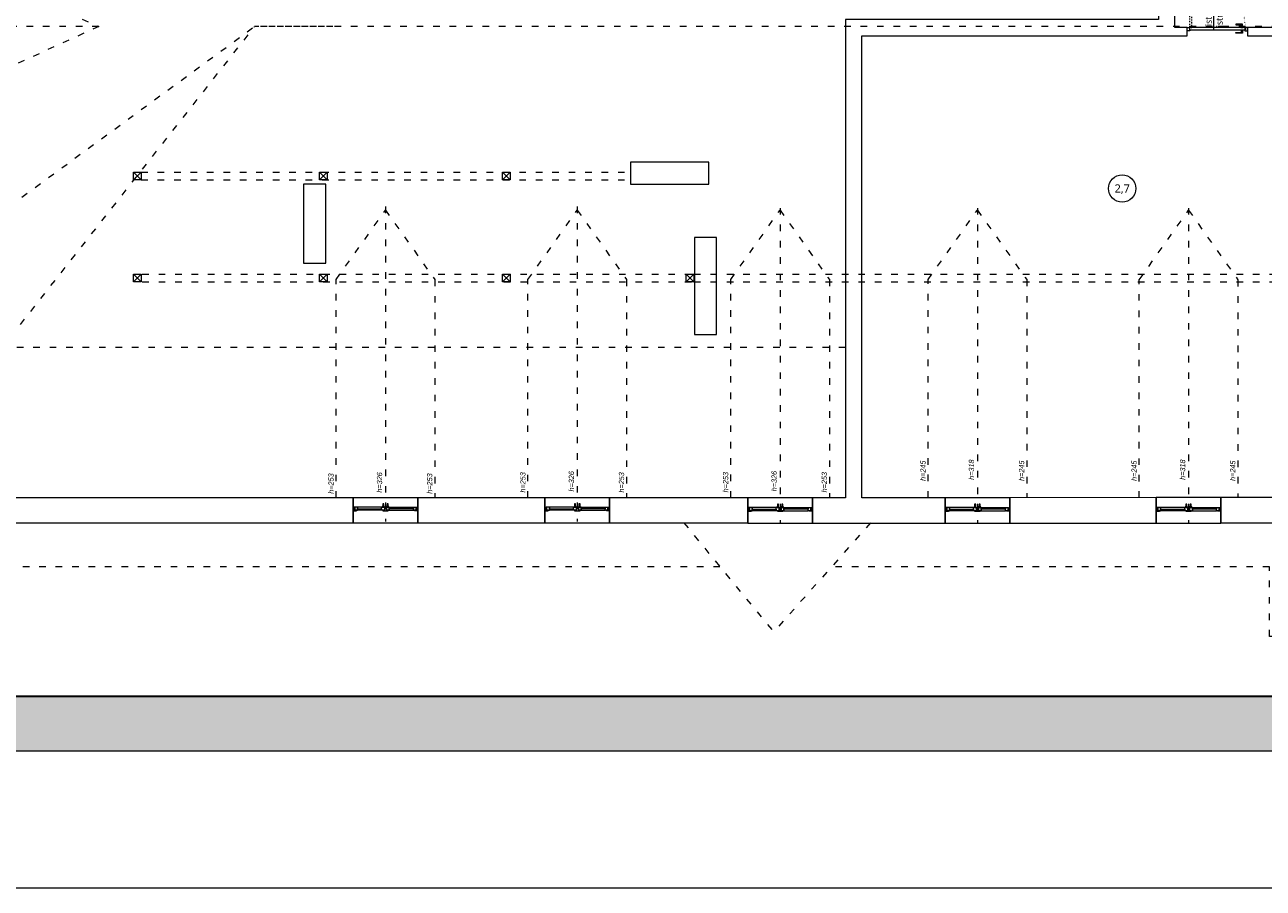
# Model space of a CAD drawing. Header units: millimetres. Extents: x 80301 to 146489, y -78581 to -28273.
# Tile 81 of 135: x 123229 to 125489, y -66786 to -65210. Entities that reach past the tile are written whole.
import ezdxf
from ezdxf.enums import TextEntityAlignment as Align

# ---------------------------------------------------------------- set-up
doc = ezdxf.new("R2010")
doc.units = ezdxf.units.MM
doc.linetypes.add('ACAD_ISO03W100', pattern=[30, 12, -18])
doc.linetypes.add('ACAD_ISO07W100', pattern=[3, 0, -3])
doc.layers.get('0').update_dxf_attribs({"lineweight": 0})
for name, color, linetype, lineweight in [('A-opisram.ART', 250, 'Continuous', 0), ('konstrukcja istn..KF', 252, 'Continuous', 15), ('opis..KF', 250, 'Continuous', 15), ('stolarka_arch', 250, 'Continuous', 5), ('ściany ist..KF', 61, 'Continuous', 5)]:
    doc.layers.add(name, color=color, linetype=linetype, lineweight=lineweight)
doc.layers.add('A-pomocram.ART', color=254, linetype='Continuous', lineweight=0, plot=False)
doc.layers.add('A-wymram.ART', color=10, linetype='Continuous', lineweight=5, plot=False)
doc.layers.add('A-przekrycieram.ART', color=7, linetype='Continuous', lineweight=0, true_color=0xffffff)
doc.layers.add('opis_arch', color=7, linetype='Continuous', lineweight=15, true_color=0x4a783b)
doc.styles.add('ARCH', font='segoeuil.ttf')
doc.dimstyles.new('RAMKA', dxfattribs={"dimscale": 20, "dimtxt": 4, "dimasz": 3, "dimexe": 5, "dimexo": 3, "dimgap": 1, "dimtad": 1, "dimdec": 1, "dimlfac": 0.01, "dimtxsty": 'ARCH', "dimblk": 'ARCHTICK', "dimcen": 0, "dimclrd": 256, "dimclre": 256, "dimclrt": 256, "dimadec": 0, "dimazin": 0, "dimtfac": 1, "dimtdec": 1, "dimtofl": 0, "dimtmove": 1, "dimatfit": 3, "dimfxl": 10, "dimfxlon": 1, "dimlwd": 0, "dimlwe": 0, "dimarcsym": 0})

# ---------------------------------------------------------------- blocks, each defined once
blk = doc.blocks.new('_ArchTick')
at = {"color": 0, "linetype": 'ByBlock', "const_width": 0.15}
blk.add_lwpolyline([(-0.5, -0.5), (0.5, 0.5)], dxfattribs=at)
blk = doc.blocks.new('*D1237')
at = {"layer": 'A-wymram.ART', "linetype": 'Continuous', "lineweight": 0, "transparency": 16777216}
for p, q in [((0, -60), (0, -350)), ((8500, -60), (8500, -350)), ((8500, -250), (0, -250))]:
    blk.add_line(p, q, dxfattribs=at)
at = {"layer": 'Defpoints', "color": 0, "transparency": 16777216}
for p in [(0, 0), (8500, 0), (0, -250)]:
    blk.add_point(p, dxfattribs=at)
at = {"layer": 'A-wymram.ART', "lineweight": 0, "transparency": 16777216, "xscale": 60, "yscale": 60, "zscale": 60, "rotation": 180}
blk.add_blockref('_ArchTick', (0, -250), dxfattribs=at)
at = {"layer": 'A-wymram.ART', "lineweight": 0, "transparency": 16777216, "xscale": 60, "yscale": 60, "zscale": 60}
blk.add_blockref('_ArchTick', (8500, -250), dxfattribs=at)
at = {"layer": 'A-wymram.ART', "transparency": 16777216, "insert": (4250, -188.6), "char_height": 80, "attachment_point": 5, "style": 'ARCH'}
blk.add_mtext('85', dxfattribs=at)
blk = doc.blocks.new('*U629')
at = {"layer": 'stolarka_arch', "lineweight": 0}
blk.add_lwpolyline([(0, 0), (118, 0), (118, -46.8), (0, -46.8)], close=True, dxfattribs=at)
at = {"layer": 'stolarka_arch'}
for points in [[(0, -22), (6, -22), (6, -23), (3, -23), (3, -28), (0, -28)], [(54, -22), (64, -22), (64, -23), (61, -23), (61, -28), (57, -28), (57, -23), (54, -23)], [(118, -22), (112, -22), (112, -23), (115, -23), (115, -28), (118, -28)], [(3, -23), (8, -23), (8, -29), (2, -29), (2, -28), (3, -28)], [(8, -26), (52, -26), (52, -23), (8, -23)], [(8, -26), (52, -26), (52, -29), (8, -29)], [(57, -23), (52, -23), (52, -29), (58, -29), (58, -28), (57, -28)], [(57, -30), (53, -30), (53, -29), (57, -29)], [(56, -35), (54, -35), (54, -30), (56, -30)], [(61, -23), (66, -23), (66, -29), (60, -29), (60, -28), (61, -28)], [(65, -30), (61, -30), (61, -29), (65, -29)], [(64, -35), (62, -35), (62, -30), (64, -30)], [(110, -26), (66, -26), (66, -23), (110, -23)], [(110, -26), (66, -26), (66, -29), (110, -29)], [(115, -23), (110, -23), (110, -29), (116, -29), (116, -28), (115, -28)]]:
    blk.add_lwpolyline(points, close=True, dxfattribs=at)
blk = doc.blocks.new('*U655')
at = {"layer": 'stolarka_arch', "lineweight": 0}
blk.add_lwpolyline([(0, 0), (118, 0), (118, -46), (0, -46)], close=True, dxfattribs=at)
at = {"layer": 'stolarka_arch'}
for points in [[(0, -22), (6, -22), (6, -23), (3, -23), (3, -28), (0, -28)], [(54, -22), (64, -22), (64, -23), (61, -23), (61, -28), (57, -28), (57, -23), (54, -23)], [(118, -22), (112, -22), (112, -23), (115, -23), (115, -28), (118, -28)], [(3, -23), (8, -23), (8, -29), (2, -29), (2, -28), (3, -28)], [(8, -26), (52, -26), (52, -23), (8, -23)], [(8, -26), (52, -26), (52, -29), (8, -29)], [(57, -23), (52, -23), (52, -29), (58, -29), (58, -28), (57, -28)], [(57, -30), (53, -30), (53, -29), (57, -29)], [(56, -35), (54, -35), (54, -30), (56, -30)], [(61, -23), (66, -23), (66, -29), (60, -29), (60, -28), (61, -28)], [(65, -30), (61, -30), (61, -29), (65, -29)], [(64, -35), (62, -35), (62, -30), (64, -30)], [(110, -26), (66, -26), (66, -23), (110, -23)], [(110, -26), (66, -26), (66, -29), (110, -29)], [(115, -23), (110, -23), (110, -29), (116, -29), (116, -28), (115, -28)]]:
    blk.add_lwpolyline(points, close=True, dxfattribs=at)
blk = doc.blocks.new('*U656')
at = {"layer": 'stolarka_arch', "lineweight": 0}
blk.add_lwpolyline([(0, 0), (118, 0), (118, -46), (0, -46)], close=True, dxfattribs=at)
at = {"layer": 'stolarka_arch'}
for points in [[(0, -22), (6, -22), (6, -23), (3, -23), (3, -28), (0, -28)], [(54, -22), (64, -22), (64, -23), (61, -23), (61, -28), (57, -28), (57, -23), (54, -23)], [(118, -22), (112, -22), (112, -23), (115, -23), (115, -28), (118, -28)], [(3, -23), (8, -23), (8, -29), (2, -29), (2, -28), (3, -28)], [(8, -26), (52, -26), (52, -23), (8, -23)], [(8, -26), (52, -26), (52, -29), (8, -29)], [(57, -23), (52, -23), (52, -29), (58, -29), (58, -28), (57, -28)], [(57, -30), (53, -30), (53, -29), (57, -29)], [(56, -35), (54, -35), (54, -30), (56, -30)], [(61, -23), (66, -23), (66, -29), (60, -29), (60, -28), (61, -28)], [(65, -30), (61, -30), (61, -29), (65, -29)], [(64, -35), (62, -35), (62, -30), (64, -30)], [(110, -26), (66, -26), (66, -23), (110, -23)], [(110, -26), (66, -26), (66, -29), (110, -29)], [(115, -23), (110, -23), (110, -29), (116, -29), (116, -28), (115, -28)]]:
    blk.add_lwpolyline(points, close=True, dxfattribs=at)
blk = doc.blocks.new('*U652')
at = {"layer": 'stolarka_arch', "lineweight": 0}
blk.add_lwpolyline([(0, 0), (118, 0), (118, -46.8), (0, -46.8)], close=True, dxfattribs=at)
at = {"layer": 'stolarka_arch'}
for points in [[(0, -22), (6, -22), (6, -23), (3, -23), (3, -28), (0, -28)], [(54, -22), (64, -22), (64, -23), (61, -23), (61, -28), (57, -28), (57, -23), (54, -23)], [(118, -22), (112, -22), (112, -23), (115, -23), (115, -28), (118, -28)], [(3, -23), (8, -23), (8, -29), (2, -29), (2, -28), (3, -28)], [(8, -26), (52, -26), (52, -23), (8, -23)], [(8, -26), (52, -26), (52, -29), (8, -29)], [(57, -23), (52, -23), (52, -29), (58, -29), (58, -28), (57, -28)], [(57, -30), (53, -30), (53, -29), (57, -29)], [(56, -35), (54, -35), (54, -30), (56, -30)], [(61, -23), (66, -23), (66, -29), (60, -29), (60, -28), (61, -28)], [(65, -30), (61, -30), (61, -29), (65, -29)], [(64, -35), (62, -35), (62, -30), (64, -30)], [(110, -26), (66, -26), (66, -23), (110, -23)], [(110, -26), (66, -26), (66, -29), (110, -29)], [(115, -23), (110, -23), (110, -29), (116, -29), (116, -28), (115, -28)]]:
    blk.add_lwpolyline(points, close=True, dxfattribs=at)
blk = doc.blocks.new('*U648')
at = {"layer": 'stolarka_arch', "linetype": 'ACAD_ISO03W100', "lineweight": 0, "ltscale": 0.1}
for points in [[(3.5, 97), (-1.5, 97), (-1.5, 85), (-0.5, 85), (-0.5, 95), (3.5, 95)], [(3.5, 98), (3.5, 94), (4.5, 94), (4.5, 98)], [(4.5, 102), (4.5, 0), (8.5, 0), (8.5, 102)], [(9.5, 98), (9.5, 94), (8.5, 94), (8.5, 98)], [(9.5, 97), (14.5, 97), (14.5, 85), (13.5, 85), (13.5, 95), (9.5, 95)]]:
    blk.add_lwpolyline(points, close=True, dxfattribs=at)
at = {"layer": 'stolarka_arch'}
for points in [[(5, -4), (5, -6), (0, -6), (0, 0), (4, 0), (4, -4), (5, -4)], [(106, 0), (4, 0), (4, -4), (106, -4)], [(101, 1), (101, 6), (89, 6), (89, 5), (99, 5), (99, 1)], [(102, 1), (98, 1), (98, 0), (102, 0)], [(105, -4), (105, -6), (110, -6), (110, 0), (106, 0), (106, -4), (105, -4)], [(101, -5), (101, -10), (89, -10), (89, -9), (99, -9), (99, -5)], [(102, -5), (98, -5), (98, -4), (102, -4)]]:
    blk.add_lwpolyline(points, close=True, dxfattribs=at)
blk.add_circle((4, 0.5), 0.5, dxfattribs=at)
at = {"layer": 'stolarka_arch', "linetype": 'ACAD_ISO07W100', "lineweight": 0, "ltscale": 0.5}
blk.add_arc((4, 0), 102, 0, 89.6506, dxfattribs=at)
blk = doc.blocks.new('*U640')
at = {"layer": 'stolarka_arch', "lineweight": 0}
blk.add_lwpolyline([(0, 0), (118, 0), (118, -46.8), (0, -46.8)], close=True, dxfattribs=at)
at = {"layer": 'stolarka_arch'}
for points in [[(0, -22), (6, -22), (6, -23), (3, -23), (3, -28), (0, -28)], [(54, -22), (64, -22), (64, -23), (61, -23), (61, -28), (57, -28), (57, -23), (54, -23)], [(118, -22), (112, -22), (112, -23), (115, -23), (115, -28), (118, -28)], [(3, -23), (8, -23), (8, -29), (2, -29), (2, -28), (3, -28)], [(8, -26), (52, -26), (52, -23), (8, -23)], [(8, -26), (52, -26), (52, -29), (8, -29)], [(57, -23), (52, -23), (52, -29), (58, -29), (58, -28), (57, -28)], [(57, -30), (53, -30), (53, -29), (57, -29)], [(56, -35), (54, -35), (54, -30), (56, -30)], [(61, -23), (66, -23), (66, -29), (60, -29), (60, -28), (61, -28)], [(65, -30), (61, -30), (61, -29), (65, -29)], [(64, -35), (62, -35), (62, -30), (64, -30)], [(110, -26), (66, -26), (66, -23), (110, -23)], [(110, -26), (66, -26), (66, -29), (110, -29)], [(115, -23), (110, -23), (110, -29), (116, -29), (116, -28), (115, -28)]]:
    blk.add_lwpolyline(points, close=True, dxfattribs=at)
blk = doc.blocks.new('nr pom')
at = {"layer": 'opis..KF', "lineweight": 20}
blk.add_circle((0, 0), 25, dxfattribs=at)
at = {"layer": 'opis..KF', "style": 'ARCH'}
blk.add_attdef('00', text='', height=15, dxfattribs=at).set_placement((0, 0), align=Align.MIDDLE_CENTER)
blk = doc.blocks.new('opis drzwi')
at = {"layer": 'opis..KF'}
blk.add_line((-20, 0), (20, 0), dxfattribs=at)
at = {"layer": 'opis..KF', "style": 'ARCH', "flags": 12}
for tag, p in [('90', (0, 10)), ('200', (0, -10))]:
    blk.add_attdef(tag, text='', height=12, dxfattribs=at).set_placement(p, align=Align.MIDDLE_CENTER)
blk = doc.blocks.new('*U1234')
at = {"layer": 'A-przekrycieram.ART'}
h = blk.add_hatch(color=256, dxfattribs=at)
h.dxf.hatch_style = 1
h.paths.add_polyline_path([(0, 4200), (8500, 4200), (8500, 0), (0, 0)])
h.paths.add_polyline_path([(200, 4100), (8400, 4100), (8400, 100), (200, 100)], flags=16)
at = {"layer": 'A-opisram.ART', "lineweight": 30}
blk.add_lwpolyline([(200, 4100), (8400, 4100), (8400, 100), (200, 100)], close=True, dxfattribs=at)
at = {"layer": 'A-pomocram.ART'}
blk.add_lwpolyline([(0, 4200), (8500, 4200), (8500, 0), (0, 0)], close=True, dxfattribs=at)
at = {"layer": 'A-wymram.ART'}
dim = blk.add_linear_dim(base=(0, -250), p1=(8500, 0), p2=(0, 0), dimstyle='RAMKA', dxfattribs=at)
dim.commit()
dim.dimension.update_dxf_attribs({"geometry": '*D1237', "text_midpoint": (4250, -188.63)})

msp = doc.modelspace()

# ---------------------------------------------------------------- linework, layer by layer
at = {"linetype": 'ACAD_ISO03W100'}
for p, q in [((122840.3, -64980.78), (123364.3, -65212.99)), ((122716.02, -65897.08), (123648.12, -65213.13)), ((123364.3, -65212.99), (122840.3, -65451)), ((123364.3, -65212.99), (122840.3, -65213.49)), ((122887.69, -66181.29), (123648.3, -65213.27)), ((123791.32, -65212.99), (123648.12, -65213.13)), ((128066.15, -65212.99), (123648.3, -65212.99)), ((123441.55, -65479), (124334.36, -65479)), ((123441.55, -65493), (124334.36, -65493)), ((123887.19, -65541.68), (123887.19, -66116.46)), ((124237.19, -65541.68), (124237.19, -66116.46)), ((124607.19, -65544.28), (124607.19, -66119.06)), ((124967.19, -65544.28), (124967.19, -66119.06)), ((125352.44, -65544.28), (125352.44, -66119.05)), ((123443.38, -65665), (124449.99, -65665)), ((123443.38, -65679), (124450.86, -65679)), ((124449.99, -65665), (128643.4, -65665)), ((124449.99, -65679), (128643.4, -65679)), ((124431.57, -66119.05), (124595.58, -66318.09)), ((124772.04, -66119.05), (124595.58, -66318.09))]:
    msp.add_line(p, q, dxfattribs=at)
for points in [[(124497.43, -66198.99), (122868.44, -66199.05), (122636.02, -65948.78), (122636.02, -65414.99), (122716.02, -65414.99), (122716.02, -64997.99), (122636.02, -64997.99), (122636.02, -62604.99), (123822.02, -62604.99), (123822.02, -64213.99), (127084.9, -64213.99), (127084.9, -62604.99)], [(123797.19, -66073), (123797.19, -65674.98), (123887.19, -65548.09), (123977.19, -65674.98), (123977.19, -66073)], [(124147.19, -66073), (124147.19, -65674.98), (124237.19, -65548.09), (124327.19, -65674.98), (124327.19, -66073)], [(124517.19, -66072.98), (124517.19, -65674.97), (124607.19, -65548.07), (124697.19, -65674.97), (124697.19, -66072.98)], [(124877.19, -66072.96), (124877.19, -65674.95), (124967.19, -65548.05), (125057.19, -65674.95), (125057.19, -66072.96)], [(125262.43, -66073.25), (125262.43, -65675.24), (125352.44, -65548.34), (125442.44, -65675.24), (125442.43, -66073.25)], [(124726.54, -65798.94), (123070.82, -65799)], [(127234.86, -66206), (126464.29, -66206), (126464.72, -66326.27), (125500.01, -66326.27), (125500.01, -66198.95), (124701.18, -66198.98)]]:
    msp.add_lwpolyline(points, dxfattribs=at)
at = {"layer": 'konstrukcja istn..KF'}
for p, q in [((123427.55, -65479), (123441.55, -65493)), ((123427.55, -65493), (123441.55, -65479)), ((123766.99, -65479), (123780.99, -65493)), ((123766.99, -65493), (123780.99, -65479)), ((124100.99, -65479), (124114.99, -65493)), ((124100.99, -65493), (124114.99, -65479)), ((123427.32, -65665), (123441.32, -65679)), ((123427.32, -65679), (123441.32, -65665)), ((123766.99, -65665), (123780.99, -65679)), ((123766.99, -65679), (123780.99, -65665)), ((124100.99, -65665), (124114.99, -65679)), ((124100.99, -65679), (124114.99, -65665)), ((124435.99, -65665), (124449.99, -65679)), ((124435.99, -65679), (124449.99, -65665))]:
    msp.add_line(p, q, dxfattribs=at)
at = {"layer": 'konstrukcja istn..KF', "color": 18, "true_color": 0x000000}
for points in [[(123427.55, -65479), (123441.55, -65479), (123441.55, -65493), (123427.55, -65493), (123427.55, -65479)], [(123766.99, -65479), (123780.99, -65479), (123780.99, -65493), (123766.99, -65493), (123766.99, -65479)], [(124100.99, -65479), (124114.99, -65479), (124114.99, -65493), (124100.99, -65493), (124100.99, -65479)], [(123427.32, -65665), (123441.32, -65665), (123441.32, -65679), (123427.32, -65679), (123427.32, -65665)], [(123766.99, -65665), (123780.99, -65665), (123780.99, -65679), (123766.99, -65679), (123766.99, -65665)], [(124100.99, -65665), (124114.99, -65665), (124114.99, -65679), (124100.99, -65679), (124100.99, -65665)], [(124435.99, -65665), (124449.99, -65665), (124449.99, -65679), (124435.99, -65679), (124435.99, -65665)]]:
    msp.add_lwpolyline(points, dxfattribs=at)
at = {"layer": 'ściany ist..KF', "linetype": 'ByBlock'}
for points in [[(125297.36, -65128), (125297.36, -65200), (124726.36, -65200), (124726.36, -66073), (124666.19, -66073), (124666.19, -66119.77), (124908.19, -66119.57), (124908.19, -66073.57), (124756.36, -66073), (124756.36, -65230), (125349.9, -65230), (125349.86, -65215), (125327.36, -65215), (125327.36, -65128), (125297.36, -65128)], [(125459.86, -65215), (125459.9, -65230), (125512.94, -65230), (125512.94, -66072.94), (125411.44, -66072.94), (125411.44, -66118.94), (125542.94, -66118.94), (125542.94, -66246), (125870.81, -66246), (125870.81, -66200), (125588.94, -66200), (125588.94, -66073.05), (125542.94, -66073), (125542.94, -65230), (126200.85, -65230), (126200.85, -65215), (125459.9, -65214.99)], [(123828.19, -66119.05), (123828.19, -66073), (122957.59, -66073.05), (122762.02, -65877.99), (122762.02, -65490.99), (122840.3, -65490.99), (122840.3, -65331.99), (122794.3, -65331.99), (122794.3, -65444.99), (122716.02, -65444.99), (122716.02, -65897.08), (122938.57, -66119.05), (123828.19, -66119.05)], [(124477.36, -65460.5), (124334.36, -65460.5), (124334.36, -65501), (124477.36, -65501), (124477.36, -65460.5)], [(123737.86, -65645), (123778.36, -65645), (123778.36, -65501), (123737.86, -65501), (123737.86, -65645)], [(124450.86, -65775), (124491.36, -65775), (124491.36, -65598), (124450.86, -65598), (124450.86, -65775)]]:
    msp.add_lwpolyline(points, dxfattribs=at)
for points in [[(123946.19, -66119.05), (124178.19, -66119.05), (124178.19, -66073.05), (123946.19, -66073.05)], [(124296.19, -66119.05), (124548.19, -66119.05), (124548.19, -66073.05), (124296.19, -66073.05)], [(125026.19, -66119.77), (125293.44, -66119.71), (125293.44, -66072.94), (125026.19, -66073)]]:
    msp.add_lwpolyline(points, close=True, dxfattribs=at)

# ---------------------------------------------------------------- block references
msp.add_blockref('*U1234', (122274.45, -66535.84))
at = {"layer": 'opis..KF', "color": 30}
msp.add_blockref('nr pom', (125231.43, -65508.65), dxfattribs=at).add_auto_attribs({'00': '2,7'})
at = {"layer": 'opis_arch'}
ref = msp.add_blockref('opis drzwi', (125398.66, -65198.89), dxfattribs=dict(at, rotation=90))
ref.add_attrib('90', 'istn', dxfattribs={"layer": 'opis..KF', "height": 12, "rotation": 90, "style": 'ARCH'}).set_placement((125388.66, -65198.89), align=Align.MIDDLE_CENTER)
ref.add_attrib('200', 'istn.', dxfattribs={"layer": 'opis..KF', "height": 12, "rotation": 90, "style": 'ARCH'}).set_placement((125408.66, -65198.89), align=Align.MIDDLE_CENTER)
at = {"layer": 'stolarka_arch'}
msp.add_blockref('*U648', (125349.86, -65215), dxfattribs=at)
at = {"layer": 'stolarka_arch', "xscale": -1, "rotation": 180}
for name, p in [('*U655', (123828.19, -66119.05)), ('*U656', (124178.19, -66119.05)), ('*U652', (124548.19, -66119.77)), ('*U629', (124908.19, -66119.77)), ('*U640', (125293.44, -66119.71))]:
    msp.add_blockref(name, p, dxfattribs=at)

# ---------------------------------------------------------------- texts
at = {"layer": 'opis..KF', "char_height": 9.6, "attachment_point": 5, "rotation": 90, "style": 'ARCH'}
for s, insert in [('{\\fCentury Gothic|b0|i1|c238|p34;h=326}', (124226.38, -66043.08)), ('{\\fCentury Gothic|b0|i1|c238|p34;h=326}', (124596.38, -66042.76)), ('{\\fCentury Gothic|b0|i1|c238|p34;h=245}', (124867.88, -66023.8)), ('{\\fCentury Gothic|b0|i1|c238|p34;h=318}', (124956.38, -66021.82)), ('{\\fCentury Gothic|b0|i1|c238|p34;h=245}', (125047.88, -66023.8)), ('{\\fCentury Gothic|b0|i1|c238|p34;h=245}', (125253.13, -66023.8)), ('{\\fCentury Gothic|b0|i1|c238|p34;h=318}', (125341.63, -66021.82)), ('{\\fCentury Gothic|b0|i1|c238|p34;h=245}', (125433.13, -66023.8)), ('{\\fCentury Gothic|b0|i1|c238|p34;h=253}', (123787.88, -66047.22)), ('{\\fCentury Gothic|b0|i1|c238|p34;h=326}', (123876.38, -66045.24)), ('{\\fCentury Gothic|b0|i1|c238|p34;h=253}', (123967.88, -66047.22)), ('{\\fCentury Gothic|b0|i1|c238|p34;h=253}', (124137.88, -66045.06)), ('{\\fCentury Gothic|b0|i1|c238|p34;h=253}', (124317.88, -66045.06)), ('{\\fCentury Gothic|b0|i1|c238|p34;h=253}', (124507.88, -66044.74)), ('{\\fCentury Gothic|b0|i1|c238|p34;h=253}', (124687.88, -66044.74))]:
    msp.add_mtext_dynamic_manual_height_columns(s, width=156.7001, gutter_width=70, heights=[0], dxfattribs=dict(at, insert=insert))

doc.saveas('drawing.dxf')
